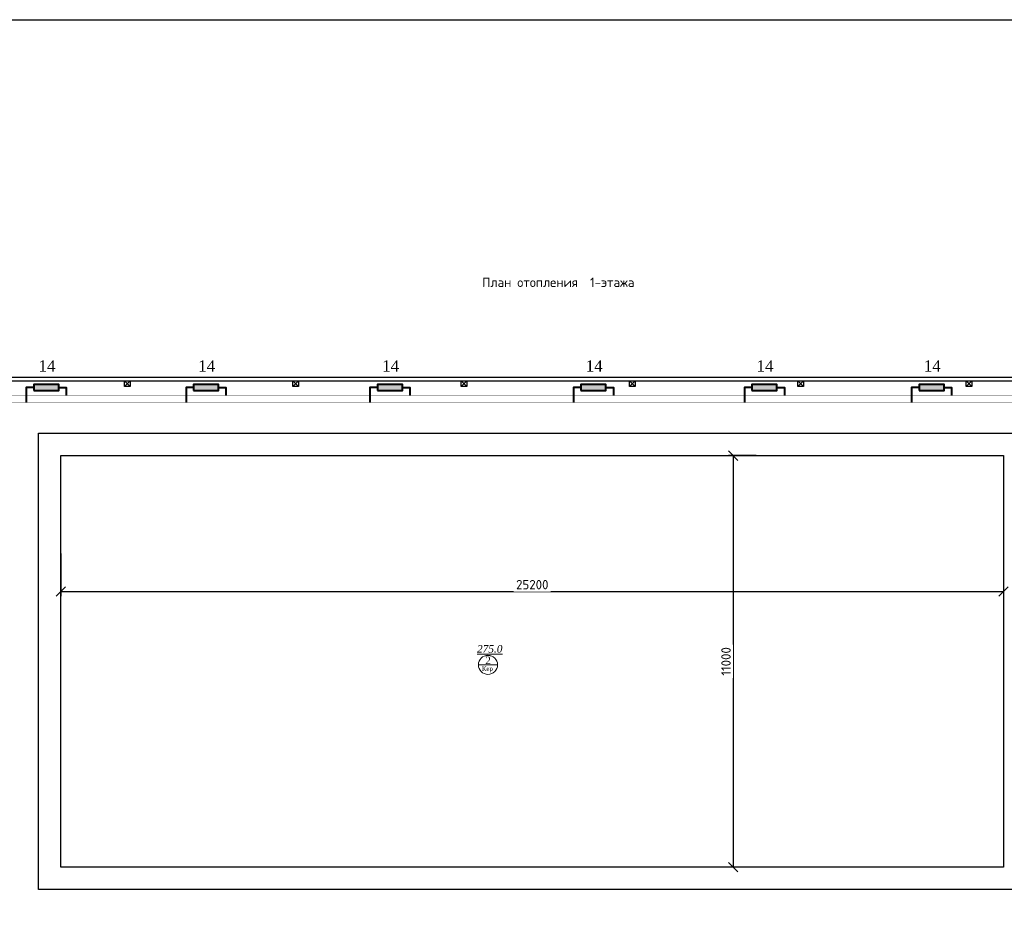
# Model space of a CAD drawing. Extents: x 4114239 to 5838486, y 780458 to 1383318.
# Tile 213 of 231: x 4537444 to 4563764, y 1317144 to 1340818. Entities that reach past the tile are written whole.
import ezdxf
from ezdxf import colors
from ezdxf.entities.mleader import LeaderData, LeaderLine
from ezdxf.math import Vec2, Vec3

# ---------------------------------------------------------------- set-up
doc = ezdxf.new("R2010")
doc.units = 0
doc.header["$MEASUREMENT"] = 0
doc.linetypes.add('ACAD_ISO10W100', pattern=[18, 12, -3, 0, -3])
for name, color, linetype, lineweight in [('-N1-B1-', 5, 'Continuous', 50), ('Основные', 160, 'Continuous', 40), ('сплошная толстая', 7, 'Continuous', 40), ('Стены', 5, 'Continuous', 30)]:
    doc.layers.add(name, color=color, linetype=linetype, lineweight=lineweight)
doc.styles.add('ISOCPEUR_1.00', font='isocpeui.ttf')
doc.styles.add('MyStyle', font='isocpeur.ttf', dxfattribs={"height": 400})
doc.styles.add('Text style', font='isocpeur.ttf', dxfattribs={"height": 250})
doc.styles.add('TIEMS', font='times.ttf')
doc.styles.add('ГОСТ 250', font='isocpeui.ttf', dxfattribs={"height": 300})
doc.dimstyles.new('Dim Style', dxfattribs={"dimtxt": 250, "dimasz": 250, "dimexe": 125, "dimexo": 62.5, "dimgap": 62.5, "dimtad": 1, "dimdec": 0, "dimtxsty": 'Text style', "dimblk": 'OBLIQUE', "dimcen": 250, "dimclrd": 256, "dimclre": 256, "dimclrt": 256, "dimadec": 0, "dimazin": 0, "dimtfac": 1, "dimtdec": 0, "dimtmove": 0, "dimatfit": 3, "dimldrblk": 'OBLIQUE', "dimfxl": 1, "dimlwd": -1, "dimlwe": -1, "dimarcsym": 0})

# ---------------------------------------------------------------- blocks, each defined once
blk = doc.blocks.new('_None')
blk = doc.blocks.new('fffffffffffffffffffffffffffddddddddfz')
at = {"color": 0}
blk.add_lwpolyline([(3133299, 2648112), (3133449, 2648112), (3133449, 2647962), (3133299, 2647962)], close=True, dxfattribs=at)
for points in [[(3133449, 2648112), (3133299, 2647962)], [(3133449, 2647962), (3133299, 2648112)]]:
    blk.add_lwpolyline(points, dxfattribs=at)
blk = doc.blocks.new('_Oblique')
at = {"color": 0, "linetype": 'ByBlock', "lineweight": -2}
blk.add_line((-0.5, -0.5), (0.5, 0.5), dxfattribs=at)
blk = doc.blocks.new('*D2040')
at = {"transparency": 16777216}
for p, q in [((4538546, 1326545), (4538546, 1325404)), ((4563746, 1326545), (4563746, 1325404)), ((4538546, 1325529), (4563746, 1325529))]:
    blk.add_line(p, q, dxfattribs=at)
at = {"layer": 'Defpoints', "color": 0, "transparency": 16777216}
for p in [(4538546, 1326607), (4563746, 1326607), (4563746, 1325529)]:
    blk.add_point(p, dxfattribs=at)
at = {"transparency": 16777216, "xscale": 250, "yscale": 250, "zscale": 250, "rotation": 180}
blk.add_blockref('_Oblique', (4538546, 1325529), dxfattribs=at)
at = {"transparency": 16777216, "xscale": 250, "yscale": 250, "zscale": 250}
blk.add_blockref('_Oblique', (4563746, 1325529), dxfattribs=at)
at = {"transparency": 16777216, "insert": (4551146, 1325716), "char_height": 250, "attachment_point": 5, "style": 'Text style', "bg_fill": 3, "box_fill_scale": 1.25, "bg_fill_color": 256, "bg_fill_true_color": 13158600, "bg_fill_transparency": 0}
blk.add_mtext('25200', dxfattribs=at)
blk = doc.blocks.new('*D2041')
at = {"transparency": 16777216}
for p, q in [((4557133, 1329164), (4556387, 1329164)), ((4556512, 1329164), (4556512, 1318164)), ((4557133, 1318164), (4556387, 1318164))]:
    blk.add_line(p, q, dxfattribs=at)
at = {"layer": 'Defpoints', "color": 0, "transparency": 16777216}
for p in [(4557196, 1329164), (4556512, 1318164), (4557196, 1318164)]:
    blk.add_point(p, dxfattribs=at)
at = {"transparency": 16777216, "xscale": 250, "yscale": 250, "zscale": 250}
for p, rotation in [((4556512, 1329164), 90), ((4556512, 1318164), 270)]:
    blk.add_blockref('_Oblique', p, dxfattribs=dict(at, rotation=rotation))
at = {"transparency": 16777216, "insert": (4556324, 1323664), "char_height": 250, "attachment_point": 5, "rotation": 90, "style": 'Text style', "bg_fill": 3, "box_fill_scale": 1.25, "bg_fill_color": 256, "bg_fill_true_color": 13158600, "bg_fill_transparency": 0}
blk.add_mtext('11000', dxfattribs=at)
blk = doc.blocks.new('hgknb')
at = {"layer": 'сплошная толстая', "linetype": 'ByBlock', "ltscale": 100}
blk.add_hatch(color=256, dxfattribs=at).paths.add_polyline_path([(639252, -203169), (639920, -203169), (639920, -203324), (639252, -203324)])
blk.add_lwpolyline([(639252, -203324), (639920, -203324), (639920, -203169), (639252, -203169)], close=True, dxfattribs=at)
blk.add_lwpolyline([(639252, -203324), (639920, -203324), (639920, -203169), (639252, -203169)], close=True, dxfattribs=at)
at = {"layer": 'сплошная толстая'}
blk.add_lwpolyline([(639252, -203247), (639052, -203247), (639052, -203652)], dxfattribs=at)
at = {"layer": 'сплошная толстая', "linetype": 'ByBlock', "ltscale": 100}
blk.add_lwpolyline([(639920, -203247), (640120, -203247), (640120, -203462)], dxfattribs=at)

msp = doc.modelspace()

# ---------------------------------------------------------------- linework, layer by layer
at = {"color": 5, "const_width": 10}
msp.add_lwpolyline([(4536218.2189, 1330771.9603), (4571501.5358, 1330771.9603)], dxfattribs=at)
at = {"color": 5, "linetype": 'ACAD_ISO10W100', "ltscale": 100, "const_width": 10}
msp.add_lwpolyline([(4536408.2189, 1330581.5109), (4571311.5358, 1330581.5109)], dxfattribs=at)

# ---------------------------------------------------------------- block references
at = {"color": 7}
for p in [(3898567.3317, 1534233.1557), (3902837.9558, 1534233.1557), (3907753.9453, 1534233.1557), (3913195.6673, 1534233.1557), (3917763.3971, 1534233.1557), (3922232.4993, 1534233.1557)]:
    msp.add_blockref('hgknb', p, dxfattribs=at)
at = {"color": 0}
for p in [(1406946.8719, -1316947.5832), (1411446.8719, -1316947.5832), (1415946.8719, -1316947.5832), (1420446.8719, -1316947.5832), (1424946.8719, -1316947.5832), (1429446.8719, -1316947.5832)]:
    msp.add_blockref('fffffffffffffffffffffffffffddddddddfz', p, dxfattribs=at)

# ---------------------------------------------------------------- texts
at = {"insert": (4549805.462, 1333922.8472), "char_height": 250, "width": 11586.611516, "attachment_point": 1, "style": 'MyStyle'}
msp.add_mtext('План отопления  1-этажа', dxfattribs=at)
at = {"color": 0, "char_height": 300, "attachment_point": 5}
for insert in [(4538172.7356, 1331563.8044), (4542443.3597, 1331563.8044), (4547359.3492, 1331563.8044), (4552801.0713, 1331563.8044), (4557368.801, 1331563.8044), (4561837.9032, 1331563.8044)]:
    msp.add_mtext('{\\fSylfaen|b0|i0|c0|p18;14}', dxfattribs=dict(at, insert=insert))
at = {"layer": 'Основные', "color": 0, "char_height": 351, "attachment_point": 1, "style": 'ГОСТ 250'}
for s, insert, width in [('\\pi1037;\\PВодоросли являются естественной формой растительной жизни. Они присутствуют во всех природных водоемах - реках, озерах и т. д. Присутствие водорослей в бассейне является крайне нежелательным, так как рост колоний водорослей приводит к помутнению воды и делает элементы конструкции бассейна скользкими и опасными. Процесс дезинфекции должен эффективно сдерживать развитие водорослей, но иногда приходится прибегать к использованию дополнительных химикатов - альгицидов.\\PВ случае правильного ухода за водой и адекватной дезинфекции в бассейне не происходит передача вирусных инфекций.  Существуют два организма, особенно устойчивых к дезинфекции - патогенные цисты CRYPTOSPORIDIUM и GIARDIA. Эти микроскопические простейшие широко встречаются в окружающей среде.   Хотя эти организмы и устойчивы к дезинфекции, они крупнее чем, например, бактерии, и поэтому могут эффективно удаляться флоккуляцией с последующей фильтрацией.\\PСами купающиеся вносят в воду ряд загрязнителей. Наиболее важными из них являются азот-содержащие соединения пота и мочи, которые, находясь в аммонийной (положительно заряженной) форме, реагируют с некоторыми дезинфицирующими агентами с образованием побочных продуктов, вызывающих раздражение. Для снижения отрицательного эффекта их действия требуется использование специальных реагентов или разбавление воды.  ^I{\\fISOCPEUR|b1|i1|c204|p34; \\P} ^I{\\fISOCPEUR|b1|i1|c204|p34; }  В настоящий момент гипохлорит натрия является самым популярным дезинфицирующим агентом для бассейнов. Производители предлагают гипохлорит натрия либо в виде концентрированного раствора, представляющего  собой бледно-желтую жидкость с запахом бытового отбеливателя. Коммерческие жидкие препараты содержат от 10 до 15% хлора. ', (4311654.6754, 1338295.7801), 18421.135735), ('\\pi1037; Гипохлорит получают, пропуская газообразный хлор через раствор гидроксида натрия в строго контролируемых условиях. Для повышения стабильности препарата при хранении часть не прореагировавшей щелочи оставляют в дезинфицирующем средстве, поэтому получаемый раствор препарата характеризуется очень высоком значением pH - около 12.\\PДаже при соблюдении благоприятных условий хранения (в темном месте при пониженной температуре) гипохлорит медленно разлагается, теряя часть хлора и образуя кислород. Однако значение pH при этом остается высоким.  В летние месяцы рекомендуется хранить раствор гипохлорита натрия в темном контейнере не дольше одного месяца при максимально низкой температуре.\\P{\\LНикогда не добавляйте кислоту непосредственно к раствору гипохлорита, так как это приведет к образованию ядовитого газообразного хлора.\\P\\pi0;ВНИМАНИЕ: ВСЕГДА вносите химический агент в воду. НИКОГДА не добавляйте воду к химическим агентам во избежание несчастных случаев.\\P}   Необходимая для коррекции pH кислота должна подаваться в бассейн постепенно. В случае использования хлористоводородной (соляной) кислоты ее необходимо разбавить перед добавлением в бассейн.  Это можно сделать, например, в ведре или канистре, добавив к воде из бассейна соляную кислоту (конкретные концентрации, объемы и дозировки должны присутствовать в инструкции по применению, предоставляемой производителем).\\P\\pi1037;При применении сухого препарата для понижения pH (гидросульфата натрия) его необходимо предварительно растворить в воде. Вне зависимости от того, какой препарат вы используете (жидкий или твердый), старайтесь как можно более равномерно распределять в бассейне приготовленный раствор понижающего pH реагента. \\PГипохлорит кальция  является более стабильным аналогом гипохлорита натрия. Коммерчески доступны препараты в форме гранул или таблеток с содержанием доступного хлора вплоть до 65%, что выше, чем в случае гипохлорита натрия.\\PГипохлорит кальция растворяют в воде и подают в циркуляционную систему автоматически.  Постоянное использование гипохлорита приводит к увеличению уровня кальция в воде. Это является безусловным достоинством препарата в регионах с мягкой водой. В таких условиях в бассейнах часто наблюдается «растворение» цемента между керамическими плитками из-за того, что вода испытывает «нехватку кальция», и ей требуются источники кальция для компенсации его уровня. В этом случае гипохлорит кальция выполняет сразу две функции: дезинфицирует воду и помогает устранить нехватку кальция.', (4311639.514, 1322203.1881), 18425.165916)]:
    msp.add_mtext(s, dxfattribs=dict(at, insert=insert, width=width))

# ---------------------------------------------------------------- next in the draw order: leaders
at = {"layer": '-N1-B1-', "color": 0}
ml = msp.add_multileader_mtext('Standard', dxfattribs=at)
ml.set_content('{\\C0;Выпуск К1-1 \\P∅110 L=5000}', color=(0, 0, 0), style='ISOCPEUR_1.00')
ml.set_leader_properties(color=256, linetype='ByLayer', lineweight=15)
ml.set_arrow_properties(name='NONE')
ml.build(insert=Vec2(0, 0))
ml.multileader.update_dxf_attribs({"text_left_attachment_type": 6, "text_right_attachment_type": 6, "dogleg_length": 0.1251, "arrow_head_size": 160000, "scale": 200})
ctx = ml.context
ctx.base_point, ctx.scale, ctx.char_height, ctx.arrow_head_size, ctx.landing_gap_size, ctx.plane_origin = Vec3(4498152.2194, 1323513.7049), 200, 250, 160000, 0, Vec3(4512217.2253, 1329795.9142)
ctx.left_attachment, ctx.right_attachment, ctx.text_align_type = 6, 6, 1
notes = []
notes.append((ctx, [(1, (1, 1, 0), (4498127.1937, 1323513.7049), (1, 0), 25.0257, [(2, [(4497283.5682, 1322799.7639)], 0, [])])]))
ctx.mtext.insert, ctx.mtext.rotation, ctx.mtext.width, ctx.mtext.alignment, ctx.mtext.flow_direction = Vec3(4499132.8065, 1323813.7049), 6.2831853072, 2397.184066, 2, 5
ctx.mtext.has_bg_fill, ctx.mtext.bg_color, ctx.mtext.bg_scale_factor, ctx.mtext.bg_transparency, ctx.mtext.use_window_bg_color = 1, -1073741824, 1, 0, 1
for ctx, leaders in notes:
    for number, flags, end, landing, length, lines in leaders:
        leader = LeaderData()
        leader.index, (leader.has_last_leader_line, leader.has_dogleg_vector, leader.attachment_direction) = number, flags
        leader.last_leader_point, leader.dogleg_vector, leader.dogleg_length = Vec3(end), Vec3(landing), length
        for number, points, colour, breaks in lines:
            line = LeaderLine()
            line.index, line.vertices, line.color, line.breaks = number, Vec3.list(points), colors.encode_raw_color(colour), breaks
            leader.lines.append(line)
        ctx.leaders.append(leader)

# ---------------------------------------------------------------- next in the draw order: linework, layer by layer
at = {"lineweight": 0, "ltscale": 100}
msp.add_line((4549705.3959, 1323572.6293), (4550217.3959, 1323572.6293), dxfattribs=at)
at = {"color": 0}
for points in [[(4563958.9746, 1315064.2744), (4535646.2859, 1315064.2744), (4535646.2859, 1331264.2744), (4571996.5145, 1331264.2744), (4571995.3455, 1322964.2719)], [(4563958.9652, 1315164.2744), (4535746.2859, 1315164.2744), (4535746.2859, 1331164.2744), (4571896.5005, 1331164.2744), (4571895.5021, 1322964.2719)], [(4538546.2859, 1329164.2744), (4563746.2859, 1329164.2744), (4563746.2859, 1318164.2744), (4538546.2859, 1318164.2744), (4538546.2859, 1329164.2744)]]:
    msp.add_lwpolyline(points, dxfattribs=at)
for points in [[(4535746.2859, 1331164.2744), (4566565.4001, 1331164.2744), (4566565.4001, 1315164.2744), (4535746.2859, 1315164.2744)], [(4537946.2859, 1329764.2744), (4564346.2859, 1329764.2744), (4564346.2859, 1317564.2744), (4537946.2859, 1317564.2744)]]:
    msp.add_lwpolyline(points, close=True, dxfattribs=at)
at = {"layer": 'Стены', "color": 0, "linetype": 'ByBlock', "lineweight": 0, "ltscale": 100}
msp.add_circle((4549961.3959, 1323572.6293), 256, dxfattribs=at)

# ---------------------------------------------------------------- next in the draw order: texts
at = {"lineweight": 0, "ltscale": 100, "char_height": 200, "attachment_point": 5, "style": 'TIEMS'}
for s, insert in [('\\A1;{\\fTimes New Roman|b0|i1|c204|p18;\\L275.0}', (4550008.6542, 1323998.3893)), ('\\A1;2', (4549963.1055, 1323691.2287))]:
    msp.add_mtext(s, dxfattribs=dict(at, insert=insert))
at = {"lineweight": 0, "ltscale": 100, "insert": (4549944.4818, 1323450.2535), "char_height": 120, "width": 925.176842, "attachment_point": 5, "style": 'TIEMS'}
msp.add_mtext('\\A1;Кер', dxfattribs=at)

# ---------------------------------------------------------------- next in the draw order: dimensions: what is measured, and where the dimension line sits
dim = msp.add_linear_dim(base=(4563746.2859, 1325528.7912), p1=(4538546.2859, 1326607.4863), p2=(4563746.2859, 1326607.4863), dimstyle='Dim Style', override={"dimtfill": 1, "dimarcsym": 1})
dim.commit()
dim.dimension.update_dxf_attribs({"geometry": '*D2040', "text_midpoint": (4551146.2859, 1325716.2912)})

# ---------------------------------------------------------------- next in the draw order: dimensions: what is measured, and where the dimension line sits
dim = msp.add_linear_dim(base=(4556511.919, 1318164.2744), p1=(4557195.9187, 1329164.2744), p2=(4557195.9187, 1318164.2744), angle=90, dimstyle='Dim Style', override={"dimtfill": 1, "dimarcsym": 1})
dim.commit()
dim.dimension.update_dxf_attribs({"geometry": '*D2041', "text_midpoint": (4556324.419, 1323664.2744)})

# ---------------------------------------------------------------- next in the draw order: linework, layer by layer
at = {"ltscale": 100}
msp.add_lwpolyline([(4582499.0499, 1299818.2963), (4525599.0499, 1299818.2963), (4525599.0499, 1340818.2963), (4582499.0499, 1340818.2963)], close=True, dxfattribs=at)

doc.saveas('drawing.dxf')
